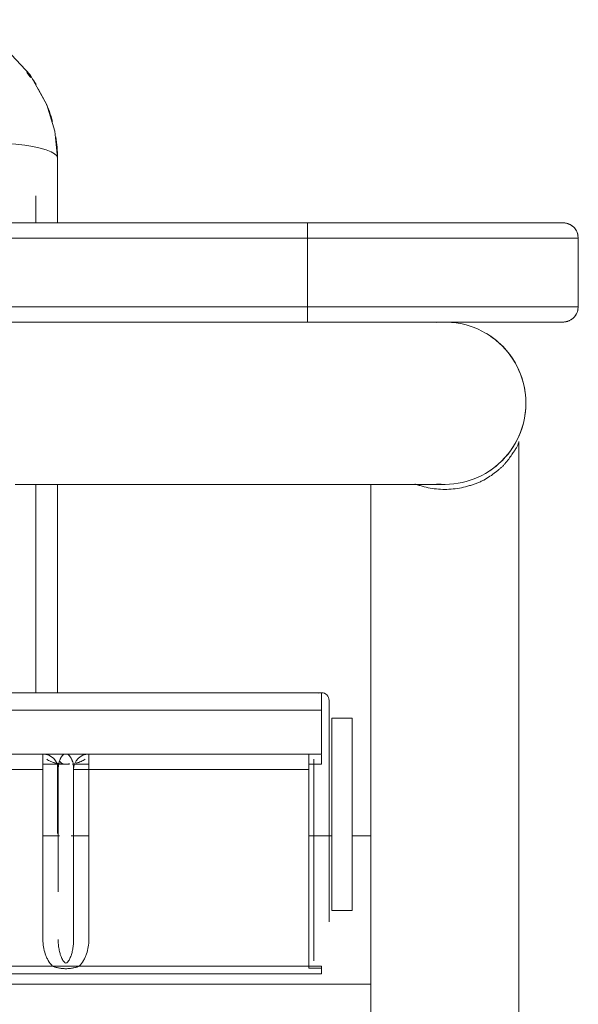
# Model space of a CAD drawing. Header units: metres. Extents: x 3.7 to 90.5, y -1.7 to 14.3.
# Tile 105 of 172: x 39.743 to 39.852, y 3.627 to 3.82. Entities that reach past the tile are written whole.
import ezdxf

# ---------------------------------------------------------------- set-up
doc = ezdxf.new("R2010")
doc.units = ezdxf.units.M
doc.layers.add('I-FURN', color=7, linetype='Continuous', lineweight=18)

# ---------------------------------------------------------------- blocks, each defined once
blk = doc.blocks.new('ConjuntoParaAlunoTamanho6 - CJA06_ConjuntoParaAlunoTamanho6-2902653-Corte 1')
at = {"layer": 'I-FURN'}
for p, q in [((39.84099, 3.78), (39.83477, 3.78)), ((39.84099, 3.78), (39.83477, 3.78)), ((39.83477, 3.78), (39.84099, 3.78)), ((39.83477, 3.78), (39.84099, 3.78)), ((39.84941, 3.78), (39.84561, 3.78)), ((39.84941, 3.78), (39.84561, 3.78)), ((39.84561, 3.78), (39.84941, 3.78)), ((39.84561, 3.78), (39.84941, 3.78)), ((39.83477, 3.7606), (39.84099, 3.7606)), ((39.83477, 3.7606), (39.84099, 3.7606)), ((39.84099, 3.7606), (39.83477, 3.7606)), ((39.84099, 3.7606), (39.83477, 3.7606)), ((39.84561, 3.7606), (39.84941, 3.7606)), ((39.84561, 3.7606), (39.84941, 3.7606)), ((39.84941, 3.7606), (39.84561, 3.7606)), ((39.84941, 3.7606), (39.84561, 3.7606)), ((39.80216, 3.6881), (39.79766, 3.6881)), ((39.80366, 3.6841), (39.80366, 3.6866)), ((39.80366, 3.6866), (39.80366, 3.6831)), ((39.80366, 3.6866), (39.80366, 3.6831)), ((39.80366, 3.68575), (39.80366, 3.6866)), ((39.80366, 3.6776), (39.80366, 3.68575)), ((39.80366, 3.6776), (39.80366, 3.66099)), ((39.80366, 3.6756), (39.80366, 3.6771)), ((39.80066, 3.66079), (39.80066, 3.67458)), ((39.80366, 3.6756), (39.80366, 3.66115)), ((39.75066, 3.6731), (39.75066, 3.66998)), ((39.75066, 3.67072), (39.75066, 3.6731)), ((39.75066, 3.66998), (39.75066, 3.6731)), ((39.75066, 3.67095), (39.75066, 3.6731)), ((39.79966, 3.6741), (39.80216, 3.6741)), ((39.80066, 3.66105), (39.80066, 3.67409)), ((39.80066, 3.67387), (39.80066, 3.6731)), ((39.80066, 3.67387), (39.80066, 3.6731)), ((39.75066, 3.66061), (39.75066, 3.66433)), ((39.75066, 3.66073), (39.75066, 3.66418)), ((39.75066, 3.66343), (39.75066, 3.66061)), ((39.75066, 3.66061), (39.75066, 3.66343))]:
    blk.add_line(p, q, dxfattribs=at)
at = {"layer": 'I-FURN', "flags": 128}
for points in [[(39.74671, 3.80623), (39.74846, 3.80309), (39.75001, 3.79791), (39.75051, 3.79269)], [(39.83952, 3.78), (39.83829, 3.78), (39.837, 3.78), (39.83566, 3.78), (39.83477, 3.78)], [(39.83528, 3.78), (39.83665, 3.78), (39.83795, 3.78), (39.83919, 3.78), (39.84019, 3.78)], [(39.8467, 3.78), (39.84731, 3.78), (39.84785, 3.78), (39.84831, 3.78), (39.84869, 3.78), (39.84899, 3.78), (39.84921, 3.78), (39.84935, 3.78), (39.84941, 3.78), (39.84941, 3.78)], [(39.84941, 3.78), (39.84937, 3.78), (39.84925, 3.78), (39.84905, 3.78), (39.84878, 3.78), (39.84842, 3.78), (39.84798, 3.78), (39.84747, 3.78), (39.84688, 3.78)], [(39.84941, 3.78), (39.84953, 3.78), (39.84965, 3.77999), (39.84977, 3.77998), (39.84989, 3.77996), (39.85001, 3.77994), (39.85013, 3.77991), (39.85024, 3.77988), (39.85036, 3.77985), (39.85047, 3.77981), (39.85058, 3.77976), (39.85069, 3.77971), (39.8508, 3.77966), (39.8509, 3.7796), (39.85101, 3.77954), (39.85111, 3.77948), (39.85121, 3.77941), (39.8513, 3.77933), (39.85139, 3.77926), (39.85148, 3.77917), (39.85157, 3.77909), (39.85165, 3.779), (39.85173, 3.77891), (39.8518, 3.77882), (39.85187, 3.77872), (39.85194, 3.77862), (39.852, 3.77852), (39.85206, 3.77841), (39.85211, 3.77831), (39.85216, 3.7782), (39.85221, 3.77809), (39.85225, 3.77797), (39.85229, 3.77786), (39.85232, 3.77774), (39.85235, 3.77763), (39.85237, 3.77751)], [(39.85238, 3.76312), (39.85235, 3.763), (39.85233, 3.76289), (39.8523, 3.76277), (39.85226, 3.76266), (39.85222, 3.76254), (39.85218, 3.76243), (39.85213, 3.76232), (39.85207, 3.76221), (39.85202, 3.76211), (39.85196, 3.76201), (39.85189, 3.76191), (39.85182, 3.76181), (39.85175, 3.76171), (39.85167, 3.76162), (39.85159, 3.76153), (39.8515, 3.76145), (39.85142, 3.76137), (39.85133, 3.76129), (39.85123, 3.76121), (39.85113, 3.76114), (39.85103, 3.76108), (39.85093, 3.76101), (39.85083, 3.76095), (39.85072, 3.7609), (39.85061, 3.76085), (39.8505, 3.7608), (39.85039, 3.76076), (39.85027, 3.76073), (39.85016, 3.76069), (39.85004, 3.76067), (39.84992, 3.76064), (39.84981, 3.76063), (39.84969, 3.76061), (39.84957, 3.7606), (39.84945, 3.7606), (39.84941, 3.7606)], [(39.83952, 3.7606), (39.83829, 3.7606), (39.837, 3.7606), (39.83566, 3.7606), (39.83477, 3.7606)], [(39.83528, 3.7606), (39.83665, 3.7606), (39.83795, 3.7606), (39.83919, 3.7606), (39.84019, 3.7606)], [(39.8467, 3.7606), (39.84731, 3.7606), (39.84785, 3.7606), (39.84831, 3.7606), (39.84869, 3.7606), (39.84899, 3.7606), (39.84921, 3.7606), (39.84935, 3.7606), (39.84941, 3.7606), (39.84941, 3.7606)], [(39.84941, 3.7606), (39.84937, 3.7606), (39.84925, 3.7606), (39.84905, 3.7606), (39.84878, 3.7606), (39.84842, 3.7606), (39.84798, 3.7606), (39.84747, 3.7606), (39.84688, 3.7606)], [(39.82118, 3.72885), (39.82209, 3.72885), (39.82316, 3.72885), (39.82408, 3.72885), (39.82483, 3.72885), (39.82543, 3.72885), (39.82588, 3.72885), (39.82616, 3.72885), (39.82628, 3.72885), (39.82629, 3.72885)], [(39.80216, 3.6881), (39.80103, 3.6881), (39.79991, 3.6881), (39.79878, 3.6881), (39.79766, 3.6881)], [(39.80366, 3.6771), (39.80366, 3.67885), (39.80366, 3.6806), (39.80366, 3.68235), (39.80366, 3.6841)], [(39.80366, 3.6831), (39.80366, 3.67298), (39.80366, 3.66285), (39.80366, 3.6606)], [(39.80366, 3.6606), (39.80366, 3.66432), (39.80366, 3.67371), (39.80366, 3.6831)], [(39.80066, 3.6731), (39.80066, 3.66374), (39.80066, 3.6606)], [(39.80066, 3.6606), (39.80066, 3.66362), (39.80066, 3.6731)]]:
    blk.add_lwpolyline(points, dxfattribs=at)
at = {"layer": 'I-FURN'}
for centre, radius, start, end in [((39.84941, 3.777), 0.003, 0, 90), ((39.84941, 3.777), 0.003, 0, 90), ((39.84941, 3.7636), 0.003, 270, 0), ((39.84941, 3.7636), 0.003, 270, 360), ((39.82629, 3.74472), 0.01587, 0, 95.6095), ((39.82629, 3.74472), 0.01587, 83.8283, 94.5113), ((39.82629, 3.74472), 0.01587, 45, 59.0553), ((39.82629, 3.74472), 0.01587, 264.3905, 0), ((39.80216, 3.6866), 0.0015, 90, 112.5), ((39.80216, 3.6866), 0.0015, 0, 90), ((39.80216, 3.6866), 0.0015, 0, 90)]:
    blk.add_arc(centre, radius, start, end, dxfattribs=at)
for points in [[(39.74893, 3.80169), (39.74916, 3.80107), (39.74936, 3.80045), (39.74953, 3.79982)], [(39.74955, 3.79981), (39.74937, 3.80046), (39.74916, 3.80111), (39.74894, 3.80175)], [(39.75051, 3.79269), (39.75051, 3.79407), (39.7504, 3.79546), (39.75019, 3.79683)], [(39.7502, 3.79674), (39.75041, 3.79538), (39.75051, 3.79401), (39.75051, 3.79268)], [(39.75066, 3.6731), (39.75066, 3.67359), (39.75072, 3.67397), (39.75077, 3.67425)]]:
    blk.add_open_spline(points, degree=3, dxfattribs=at)
blk.add_open_spline([(39.75078, 3.67438), (39.75078, 3.67436), (39.75074, 3.67416), (39.75068, 3.67377), (39.75066, 3.67333), (39.75066, 3.6731)], degree=3, knots=[0.8660372, 0.8660372, 0.8660372, 0.8660372, 0.875, 0.9375, 1, 1, 1, 1], dxfattribs=at)
blk = doc.blocks.new('ConjuntoParaAlunoTamanho6 - CJA06_ConjuntoParaAlunoTamanho6-V9-Corte 1')
at = {"layer": 'I-FURN'}
for p, q in [((39.75051, 3.78), (39.75051, 3.79269)), ((39.75051, 3.78), (39.75051, 3.79269)), ((39.75051, 3.79268), (39.75051, 3.78)), ((39.74626, 3.78), (39.74626, 3.7853)), ((39.79941, 3.78), (39.55246, 3.78)), ((39.84941, 3.78), (39.79941, 3.78)), ((39.79941, 3.777), (39.79941, 3.78)), ((39.79941, 3.78), (39.84941, 3.78)), ((39.84099, 3.78), (39.83477, 3.78)), ((39.83477, 3.78), (39.84099, 3.78)), ((39.84941, 3.78), (39.84561, 3.78)), ((39.84561, 3.78), (39.84941, 3.78)), ((39.55246, 3.777), (39.79941, 3.777)), ((39.79941, 3.777), (39.85241, 3.777)), ((39.85241, 3.777), (39.79941, 3.777)), ((39.79941, 3.7636), (39.79941, 3.777)), ((39.85241, 3.7636), (39.85241, 3.777)), ((39.85241, 3.7636), (39.85241, 3.777)), ((39.85241, 3.7636), (39.85241, 3.777)), ((39.55246, 3.7636), (39.79941, 3.7636)), ((39.85241, 3.7636), (39.79941, 3.7636)), ((39.79941, 3.7636), (39.79941, 3.7606)), ((39.79941, 3.7636), (39.85241, 3.7636)), ((39.55246, 3.7606), (39.79941, 3.7606)), ((39.79941, 3.7606), (39.84941, 3.7606)), ((39.84941, 3.7606), (39.79941, 3.7606)), ((39.83477, 3.7606), (39.84099, 3.7606)), ((39.84099, 3.7606), (39.83477, 3.7606)), ((39.84561, 3.7606), (39.84941, 3.7606)), ((39.84941, 3.7606), (39.84561, 3.7606)), ((39.84079, 3.06263), (39.84079, 3.73726)), ((39.84079, 3.06263), (39.84079, 3.73726)), ((39.74626, 3.68807), (39.74626, 3.72885)), ((39.75051, 3.68807), (39.75051, 3.72885)), ((39.81179, 3.72887), (39.81179, 3.06245)), ((39.81179, 3.72887), (39.81179, 3.06245)), ((39.80216, 3.6881), (39.30216, 3.6881)), ((39.80216, 3.6881), (39.80216, 3.68469)), ((39.80366, 3.6841), (39.80366, 3.6866)), ((39.80366, 3.6866), (39.80366, 3.6831)), ((39.80366, 3.6866), (39.80366, 3.6831)), ((39.80366, 3.68575), (39.80366, 3.6866)), ((39.80366, 3.6776), (39.80366, 3.68575)), ((39.80216, 3.68469), (39.30216, 3.68469)), ((39.80216, 3.68469), (39.80216, 3.6761)), ((39.30216, 3.6761), (39.80216, 3.6761)), ((39.80216, 3.6761), (39.30216, 3.6761)), ((39.74766, 3.6731), (39.74766, 3.6761)), ((39.75666, 3.6761), (39.75666, 3.6731)), ((39.79966, 3.6731), (39.79966, 3.6761)), ((39.80366, 3.6776), (39.80366, 3.64327)), ((39.80366, 3.6756), (39.80366, 3.6771)), ((39.75051, 3.6606), (39.75051, 3.67421)), ((39.75051, 3.67421), (39.75051, 3.6606)), ((39.75051, 3.6606), (39.75051, 3.67421)), ((39.80066, 3.63566), (39.80066, 3.6751)), ((39.80066, 3.6751), (39.80066, 3.6731)), ((39.80066, 3.6751), (39.80066, 3.6731)), ((39.80066, 3.6751), (39.80066, 3.67443)), ((39.80066, 3.67409), (39.80066, 3.67443)), ((39.80216, 3.67595), (39.80216, 3.6741)), ((39.80366, 3.6756), (39.80366, 3.66115)), ((39.70666, 3.6731), (39.74766, 3.6731)), ((39.74766, 3.6741), (39.75288, 3.6741)), ((39.75066, 3.6731), (39.75066, 3.66988)), ((39.75066, 3.64918), (39.75066, 3.6731)), ((39.75066, 3.66988), (39.75066, 3.6731)), ((39.75066, 3.67087), (39.75066, 3.6731)), ((39.75345, 3.6741), (39.75666, 3.6741)), ((39.75366, 3.6606), (39.75366, 3.6731)), ((39.75666, 3.6731), (39.75366, 3.6731)), ((39.75366, 3.63982), (39.75366, 3.6731)), ((39.79966, 3.6741), (39.80216, 3.6741)), ((39.80066, 3.66105), (39.80066, 3.67409)), ((39.75066, 3.6606), (39.75066, 3.66433)), ((39.75066, 3.66343), (39.75066, 3.6606)), ((39.75066, 3.6606), (39.75066, 3.66343)), ((39.7509, 3.6601), (39.74766, 3.6601)), ((39.75666, 3.6601), (39.75316, 3.6601)), ((39.80416, 3.6601), (39.79966, 3.6601)), ((39.81179, 3.6601), (39.80816, 3.6601)), ((39.80366, 3.64554), (39.80366, 3.64327)), ((39.74956, 3.6346), (39.70476, 3.6346)), ((39.74956, 3.6346), (39.75476, 3.6346)), ((39.79966, 3.6346), (39.75476, 3.6346)), ((39.79966, 3.6346), (39.79966, 3.63426)), ((39.79966, 3.6346), (39.80216, 3.6346)), ((39.80216, 3.6346), (39.80216, 3.6336)), ((39.80216, 3.63426), (39.80216, 3.6331)), ((39.30216, 3.6331), (39.80216, 3.6331)), ((39.81179, 3.6311), (39.29279, 3.6311)), ((39.81179, 3.6311), (39.81179, 3.63085))]:
    blk.add_line(p, q, dxfattribs=at)
at = {"layer": 'I-FURN', "flags": 128}
for points in [[(39.72857, 3.81973), (39.73495, 3.81751), (39.7406, 3.81384), (39.74519, 3.80894), (39.74846, 3.80309), (39.75001, 3.79791), (39.75051, 3.79269)], [(39.74051, 3.79554), (39.74238, 3.79538), (39.74413, 3.79517), (39.74572, 3.79492), (39.74713, 3.79461), (39.74831, 3.79428), (39.74926, 3.79391), (39.74995, 3.79351), (39.75037, 3.7931), (39.75051, 3.79269)], [(39.30541, 3.78), (39.42891, 3.78), (39.55241, 3.78), (39.67591, 3.78), (39.79941, 3.78)], [(39.79941, 3.78), (39.73768, 3.78), (39.67594, 3.78), (39.6142, 3.78), (39.55246, 3.78)], [(39.84941, 3.78), (39.84937, 3.78), (39.84925, 3.78), (39.84905, 3.78), (39.84878, 3.78), (39.84842, 3.78), (39.84798, 3.78), (39.84747, 3.78), (39.84688, 3.78), (39.84621, 3.78), (39.84547, 3.78), (39.84465, 3.78), (39.84376, 3.78), (39.8428, 3.78), (39.84178, 3.78), (39.84068, 3.78), (39.83952, 3.78), (39.83829, 3.78), (39.837, 3.78), (39.83566, 3.78), (39.83425, 3.78), (39.83279, 3.78), (39.83127, 3.78), (39.8297, 3.78), (39.82809, 3.78), (39.82643, 3.78), (39.82472, 3.78), (39.82298, 3.78), (39.8212, 3.78), (39.81938, 3.78), (39.81753, 3.78), (39.81565, 3.78), (39.81375, 3.78), (39.81182, 3.78), (39.80988, 3.78), (39.80791, 3.78), (39.80593, 3.78), (39.80395, 3.78), (39.80195, 3.78), (39.79995, 3.78), (39.79941, 3.78)], [(39.83528, 3.78), (39.83665, 3.78), (39.83795, 3.78), (39.83919, 3.78), (39.84019, 3.78)], [(39.8467, 3.78), (39.84731, 3.78), (39.84785, 3.78), (39.84831, 3.78), (39.84869, 3.78), (39.84899, 3.78), (39.84921, 3.78), (39.84935, 3.78), (39.84941, 3.78), (39.84941, 3.78)], [(39.84941, 3.78), (39.84953, 3.78), (39.84965, 3.77999), (39.84977, 3.77998), (39.84989, 3.77996), (39.85001, 3.77994), (39.85013, 3.77991), (39.85024, 3.77988), (39.85036, 3.77985), (39.85047, 3.77981), (39.85058, 3.77976), (39.85069, 3.77971), (39.8508, 3.77966), (39.8509, 3.7796), (39.85101, 3.77954), (39.85111, 3.77948), (39.85121, 3.77941), (39.8513, 3.77933), (39.85139, 3.77926), (39.85148, 3.77917), (39.85157, 3.77909), (39.85165, 3.779), (39.85173, 3.77891), (39.8518, 3.77882), (39.85187, 3.77872), (39.85194, 3.77862), (39.852, 3.77852), (39.85206, 3.77841), (39.85211, 3.77831), (39.85216, 3.7782), (39.85221, 3.77809), (39.85225, 3.77797), (39.85229, 3.77786), (39.85232, 3.77774), (39.85235, 3.77763), (39.85237, 3.77751)], [(39.79941, 3.777), (39.79941, 3.77365), (39.79941, 3.7703), (39.79941, 3.76695), (39.79941, 3.7636)], [(39.85241, 3.7636), (39.85241, 3.76695), (39.85241, 3.7703), (39.85241, 3.77365), (39.85241, 3.777)], [(39.85238, 3.76312), (39.85235, 3.763), (39.85233, 3.76289), (39.8523, 3.76277), (39.85226, 3.76266), (39.85222, 3.76254), (39.85218, 3.76243), (39.85213, 3.76232), (39.85207, 3.76221), (39.85202, 3.76211), (39.85196, 3.76201), (39.85189, 3.76191), (39.85182, 3.76181), (39.85175, 3.76171), (39.85167, 3.76162), (39.85159, 3.76153), (39.8515, 3.76145), (39.85142, 3.76137), (39.85133, 3.76129), (39.85123, 3.76121), (39.85113, 3.76114), (39.85103, 3.76108), (39.85093, 3.76101), (39.85083, 3.76095), (39.85072, 3.7609), (39.85061, 3.76085), (39.8505, 3.7608), (39.85039, 3.76076), (39.85027, 3.76073), (39.85016, 3.76069), (39.85004, 3.76067), (39.84992, 3.76064), (39.84981, 3.76063), (39.84969, 3.76061), (39.84957, 3.7606), (39.84945, 3.7606), (39.84941, 3.7606)], [(39.79941, 3.7606), (39.67591, 3.7606), (39.55241, 3.7606), (39.42891, 3.7606), (39.30541, 3.7606)], [(39.55246, 3.7606), (39.6142, 3.7606), (39.67594, 3.7606), (39.73768, 3.7606), (39.79941, 3.7606)], [(39.79941, 3.7606), (39.80141, 3.7606), (39.80341, 3.7606), (39.8054, 3.7606), (39.80738, 3.7606), (39.80935, 3.7606), (39.8113, 3.7606), (39.81323, 3.7606), (39.81514, 3.7606), (39.81703, 3.7606), (39.81888, 3.7606), (39.82071, 3.7606), (39.8225, 3.7606), (39.82426, 3.7606), (39.82597, 3.7606), (39.82765, 3.7606), (39.82927, 3.7606), (39.83085, 3.7606), (39.83238, 3.7606), (39.83386, 3.7606), (39.83528, 3.7606), (39.83665, 3.7606), (39.83795, 3.7606), (39.83919, 3.7606), (39.84037, 3.7606), (39.84149, 3.7606), (39.84253, 3.7606), (39.84351, 3.7606), (39.84442, 3.7606), (39.84525, 3.7606), (39.84602, 3.7606), (39.8467, 3.7606), (39.84731, 3.7606), (39.84785, 3.7606), (39.84831, 3.7606), (39.84869, 3.7606), (39.84899, 3.7606), (39.84921, 3.7606), (39.84935, 3.7606), (39.84941, 3.7606), (39.84941, 3.7606)], [(39.82557, 3.7606), (39.82501, 3.7606), (39.82477, 3.7606)], [(39.83952, 3.7606), (39.83829, 3.7606), (39.837, 3.7606), (39.83566, 3.7606), (39.83477, 3.7606)], [(39.84941, 3.7606), (39.84937, 3.7606), (39.84925, 3.7606), (39.84905, 3.7606), (39.84878, 3.7606), (39.84842, 3.7606), (39.84798, 3.7606), (39.84747, 3.7606), (39.84688, 3.7606)], [(39.74222, 3.72885), (39.74616, 3.72885), (39.75006, 3.72885), (39.75392, 3.72885), (39.75775, 3.72885), (39.76152, 3.72885), (39.76523, 3.72885), (39.76888, 3.72885), (39.77247, 3.72885), (39.77598, 3.72885), (39.77941, 3.72885), (39.78275, 3.72885), (39.78601, 3.72885), (39.78917, 3.72885), (39.79223, 3.72885), (39.79518, 3.72885), (39.79802, 3.72885), (39.80075, 3.72885), (39.80336, 3.72885), (39.80585, 3.72885), (39.80821, 3.72885), (39.81044, 3.72885), (39.81253, 3.72885), (39.81448, 3.72885), (39.8163, 3.72885), (39.81797, 3.72885), (39.81949, 3.72885), (39.82087, 3.72885), (39.82209, 3.72885), (39.82316, 3.72885), (39.82408, 3.72885), (39.82483, 3.72885), (39.82543, 3.72885), (39.82588, 3.72885), (39.82616, 3.72885), (39.82628, 3.72885), (39.82629, 3.72885)], [(39.75051, 3.72885), (39.75051, 3.72199), (39.75051, 3.68807)], [(39.75051, 3.68807), (39.75051, 3.72199), (39.75051, 3.72885)], [(39.80216, 3.6881), (39.80103, 3.6881), (39.79991, 3.6881), (39.79878, 3.6881), (39.79766, 3.6881)], [(39.80366, 3.6771), (39.80366, 3.67885), (39.80366, 3.6806), (39.80366, 3.68235), (39.80366, 3.6841)], [(39.80366, 3.6831), (39.80366, 3.67298), (39.80366, 3.66285), (39.80366, 3.6606)], [(39.80366, 3.64554), (39.80366, 3.65493), (39.80366, 3.66432), (39.80366, 3.67371), (39.80366, 3.6831)], [(39.80816, 3.6831), (39.80716, 3.6831), (39.80616, 3.6831), (39.80516, 3.6831), (39.80416, 3.6831)], [(39.80416, 3.6831), (39.80416, 3.67371), (39.80416, 3.66432), (39.80416, 3.65493), (39.80416, 3.64554)], [(39.80816, 3.64554), (39.80816, 3.65493), (39.80816, 3.66432), (39.80816, 3.67371), (39.80816, 3.6831)], [(39.74766, 3.63982), (39.74766, 3.64814), (39.74766, 3.65646), (39.74766, 3.66478), (39.74766, 3.6731)], [(39.7522, 3.6741), (39.75214, 3.6741), (39.75212, 3.6741)], [(39.75366, 3.6606), (39.75366, 3.66478), (39.75366, 3.6731)], [(39.79966, 3.6731), (39.78891, 3.6731), (39.77816, 3.6731), (39.76741, 3.6731), (39.75666, 3.6731)], [(39.75666, 3.6731), (39.75666, 3.66478), (39.75666, 3.65646), (39.75666, 3.64814), (39.75666, 3.63982)], [(39.80216, 3.6741), (39.80153, 3.6741), (39.80091, 3.6741), (39.80028, 3.6741), (39.79966, 3.6741)], [(39.79966, 3.63566), (39.79966, 3.64502), (39.79966, 3.65438), (39.79966, 3.66374), (39.79966, 3.6731)], [(39.80066, 3.6731), (39.80066, 3.66374), (39.80066, 3.65438), (39.80066, 3.64502), (39.80066, 3.63566)], [(39.80066, 3.6606), (39.80066, 3.66362), (39.80066, 3.6731)], [(39.81179, 3.6311), (39.81179, 3.63835), (39.81179, 3.6456), (39.81179, 3.65285), (39.81179, 3.6601)], [(39.80416, 3.64554), (39.80516, 3.64554), (39.80616, 3.64554), (39.80716, 3.64554), (39.80816, 3.64554)], [(39.79966, 3.6346), (39.79966, 3.63486), (39.79966, 3.63513), (39.79966, 3.63539), (39.79966, 3.63566)], [(39.80216, 3.63426), (39.80153, 3.63426), (39.80091, 3.63426), (39.80028, 3.63426), (39.79966, 3.63426)]]:
    blk.add_lwpolyline(points, dxfattribs=at)
at = {"layer": 'I-FURN'}
for centre, radius, start, end in [((39.84941, 3.777), 0.003, 0, 90), ((39.84941, 3.777), 0.003, 0, 90), ((39.84941, 3.7636), 0.003, 270, 0), ((39.84941, 3.7636), 0.003, 270, 360), ((39.82629, 3.74472), 0.01587, 0, 95.6095), ((39.82629, 3.74472), 0.01587, 83.8283, 94.5113), ((39.82629, 3.74472), 0.01588, 0, 59.0553), ((39.82629, 3.74472), 0.01587, 264.3905, 0), ((39.82629, 3.74472), 0.01587, 303.75, 0), ((39.80216, 3.6866), 0.0015, 90, 112.5), ((39.80216, 3.6866), 0.0015, 0, 90), ((39.80216, 3.6866), 0.0015, 0, 90), ((39.74766, 3.6731), 0.003, 0, 90), ((39.74766, 3.6731), 0.003, 0, 90), ((39.74766, 3.6731), 0.003, 0, 90), ((39.74766, 3.6731), 0.003, 0, 90), ((39.75666, 3.6731), 0.003, 90, 180), ((39.75666, 3.6731), 0.003, 90, 180), ((39.75666, 3.6731), 0.003, 90, 180), ((39.75666, 3.6731), 0.003, 90, 180)]:
    blk.add_arc(centre, radius, start, end, dxfattribs=at)
for points in [[(39.74634, 3.80707), (39.74574, 3.80802), (39.74509, 3.80893), (39.74438, 3.80979)], [(39.7445, 3.8094), (39.74477, 3.80907), (39.74504, 3.80874), (39.74529, 3.80839)], [(39.74836, 3.80311), (39.74853, 3.80273), (39.74869, 3.80234), (39.74884, 3.80195)], [(39.74893, 3.80169), (39.74916, 3.80107), (39.74936, 3.80045), (39.74953, 3.79982)], [(39.75051, 3.79269), (39.75051, 3.79407), (39.7504, 3.79546), (39.75019, 3.79683)], [(39.7502, 3.79674), (39.75041, 3.79538), (39.75051, 3.79401), (39.75051, 3.79268)], [(39.75066, 3.6731), (39.75066, 3.67359), (39.75077, 3.67435), (39.75088, 3.67469), (39.7509, 3.67474)], [(39.7509, 3.67474), (39.75098, 3.67463), (39.75116, 3.67444), (39.75147, 3.67424), (39.75181, 3.67413), (39.75204, 3.6741), (39.75216, 3.6741)], [(39.75216, 3.6741), (39.75227, 3.6741), (39.7525, 3.67413), (39.75273, 3.6742), (39.75284, 3.67425)]]:
    blk.add_open_spline(points, degree=3, dxfattribs=at)
for points, knots in [([(39.74955, 3.79981), (39.74937, 3.80046), (39.749, 3.80161), (39.74856, 3.80274), (39.74836, 3.80322)], [0.19514786, 0.19514786, 0.19514786, 0.19514786, 0.25, 0.29280843, 0.29280843, 0.29280843, 0.29280843]), ([(39.84079, 3.73726), (39.84079, 3.73717), (39.84075, 3.73696), (39.84059, 3.73654), (39.84036, 3.73612), (39.84015, 3.73578), (39.84002, 3.73557), (39.83991, 3.73541), (39.83979, 3.73524), (39.83963, 3.735), (39.83932, 3.73453), (39.83881, 3.73379), (39.8382, 3.73302), (39.83772, 3.73251), (39.83743, 3.73222), (39.83721, 3.73202), (39.83697, 3.73183), (39.83665, 3.73156), (39.83606, 3.73108), (39.83515, 3.73041), (39.83414, 3.72979), (39.83327, 3.72936), (39.83259, 3.72908), (39.83187, 3.72883), (39.83088, 3.72851), (39.82957, 3.72818), (39.82793, 3.72792), (39.82629, 3.72782), (39.82465, 3.72792), (39.82301, 3.72818), (39.8217, 3.72851), (39.82086, 3.72878), (39.82053, 3.72889), (39.82045, 3.72892)], [0, 0, 0, 0, 0.03125, 0.0625, 0.09375, 0.109375, 0.1171875, 0.125, 0.1328125, 0.140625, 0.15625, 0.1875, 0.21875, 0.234375, 0.2421875, 0.25, 0.2578125, 0.265625, 0.28125, 0.3125, 0.34375, 0.359375, 0.375, 0.390625, 0.40625, 0.4375, 0.46875, 0.5, 0.53125, 0.5625, 0.59375, 0.609375, 0.6150031, 0.6150031, 0.6150031, 0.6150031]), ([(39.75366, 3.6731), (39.75366, 3.67334), (39.75364, 3.67378), (39.75356, 3.67434), (39.75344, 3.67473), (39.75333, 3.675), (39.75323, 3.67518), (39.75312, 3.67538), (39.75296, 3.67567), (39.75274, 3.67595), (39.75246, 3.67609), (39.75216, 3.6761), (39.75186, 3.67609), (39.75157, 3.67595), (39.75135, 3.67566), (39.75119, 3.67537), (39.75108, 3.67517), (39.75099, 3.67499), (39.75087, 3.67471), (39.75076, 3.67432), (39.75068, 3.67377), (39.75066, 3.67333), (39.75066, 3.6731)], [0, 0, 0, 0, 0.0625, 0.125, 0.1875, 0.21875, 0.25, 0.28125, 0.3125, 0.375, 0.4375, 0.5, 0.5625, 0.625, 0.6875, 0.71875, 0.75, 0.78125, 0.8125, 0.875, 0.9375, 1, 1, 1, 1]), ([(39.75216, 3.6741), (39.75181, 3.6741), (39.75129, 3.67413), (39.7507, 3.67422), (39.75036, 3.67428), (39.75012, 3.67434), (39.74988, 3.6744), (39.74956, 3.6745), (39.74903, 3.6747), (39.74864, 3.67493), (39.7484, 3.6751)], [0, 0, 0, 0, 0.25, 0.375, 0.4375, 0.5, 0.5625, 0.625, 0.75, 1, 1, 1, 1]), ([(39.75592, 3.6751), (39.75568, 3.67493), (39.75528, 3.6747), (39.75476, 3.6745), (39.75444, 3.6744), (39.75428, 3.67436), (39.7542, 3.67434)], [0, 0, 0, 0, 0.25, 0.375, 0.4375, 0.5, 0.5, 0.5, 0.5]), ([(39.74956, 3.6346), (39.74923, 3.63495), (39.7488, 3.63551), (39.74837, 3.63636), (39.74802, 3.63724), (39.74773, 3.6384), (39.74766, 3.63934), (39.74766, 3.63982)], [0, 0, 0, 0, 0.25, 0.375, 0.5, 0.75, 1, 1, 1, 1]), ([(39.75066, 3.63982), (39.75066, 3.6395), (39.75068, 3.63888), (39.75078, 3.6381), (39.7509, 3.6375), (39.75104, 3.63693), (39.75118, 3.63654), (39.75129, 3.6363)], [0, 0, 0, 0, 0.25, 0.5, 0.625, 0.75, 1, 1, 1, 1]), ([(39.75302, 3.6363), (39.75313, 3.63654), (39.75328, 3.63693), (39.75342, 3.6375), (39.75354, 3.6381), (39.75363, 3.63888), (39.75366, 3.6395), (39.75366, 3.63982)], [0, 0, 0, 0, 0.25, 0.375, 0.5, 0.75, 1, 1, 1, 1]), ([(39.75666, 3.63982), (39.75666, 3.63934), (39.75658, 3.6384), (39.75633, 3.63736), (39.75608, 3.63669), (39.75589, 3.63625), (39.75551, 3.63551), (39.75508, 3.63495), (39.75476, 3.6346)], [0, 0, 0, 0, 0.25, 0.5, 0.5625, 0.625, 0.75, 1, 1, 1, 1]), ([(39.75129, 3.6363), (39.75135, 3.63616), (39.75144, 3.63596), (39.75158, 3.63574), (39.75168, 3.6356), (39.7518, 3.63546), (39.75192, 3.63534), (39.75208, 3.63521), (39.75224, 3.63521), (39.7524, 3.63533), (39.75252, 3.63546), (39.75263, 3.6356), (39.75274, 3.63574), (39.75288, 3.63596), (39.75297, 3.63616), (39.75302, 3.6363)], [0, 0, 0, 0, 0.125, 0.1875, 0.25, 0.3125, 0.375, 0.4375, 0.5625, 0.625, 0.6875, 0.75, 0.8125, 0.875, 1, 1, 1, 1]), ([(39.75476, 3.6346), (39.75458, 3.63453), (39.7543, 3.63444), (39.7539, 3.63434), (39.75359, 3.63428), (39.75325, 3.63422), (39.75277, 3.63415), (39.75216, 3.6341), (39.75155, 3.63415), (39.75107, 3.63422), (39.75073, 3.63428), (39.75042, 3.63434), (39.75001, 3.63444), (39.74974, 3.63453), (39.74956, 3.6346)], [0, 0, 0, 0, 0.125, 0.1875, 0.25, 0.3125, 0.375, 0.5, 0.625, 0.6875, 0.75, 0.8125, 0.875, 1, 1, 1, 1])]:
    blk.add_open_spline(points, degree=3, knots=knots, dxfattribs=at)
blk = doc.blocks.new('4 GRE - ESCOLA DE CINEMA E AUDIOVISUAL CINE REX R07_rvt-1-Corte 1')
at = {"layer": 'I-FURN', "lineweight": 18}
for name in ['ConjuntoParaAlunoTamanho6 - CJA06_ConjuntoParaAlunoTamanho6-2902653-Corte 1', 'ConjuntoParaAlunoTamanho6 - CJA06_ConjuntoParaAlunoTamanho6-2902653-Corte 1', 'ConjuntoParaAlunoTamanho6 - CJA06_ConjuntoParaAlunoTamanho6-V9-Corte 1']:
    blk.add_blockref(name, (0, 0), dxfattribs=at)

msp = doc.modelspace()

# ---------------------------------------------------------------- block references
at = {"lineweight": 5}
msp.add_blockref('4 GRE - ESCOLA DE CINEMA E AUDIOVISUAL CINE REX R07_rvt-1-Corte 1', (0, 0), dxfattribs=at)

doc.saveas('drawing.dxf')
